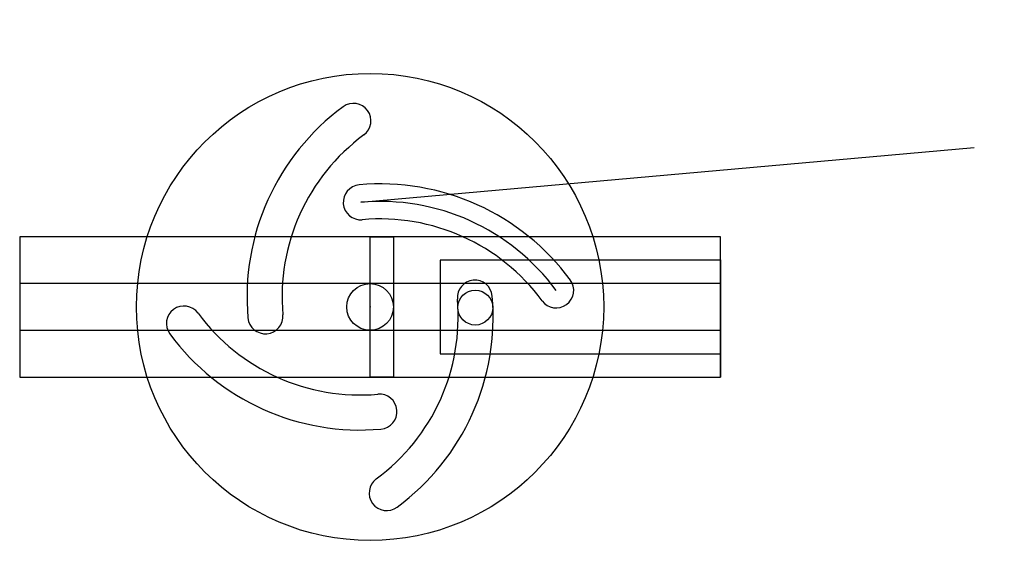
# Model space of a CAD drawing. Header units: centimetres. Extents: x -7.5 to 13.6, y -5.4 to 6.2.
import ezdxf

# ---------------------------------------------------------------- set-up
doc = ezdxf.new("R2010")
doc.units = ezdxf.units.CM
doc.header["$MEASUREMENT"] = 0
for name, color, linetype in [('Base_Sketch1', 7, 'Continuous'), ('Base_Sketch2', 7, 'Continuous'), ('Cam_Sketch1', 7, 'Continuous'), ('Follower_Sketch1', 7, 'Continuous'), ('Follower_Sketch2', 7, 'Continuous')]:
    doc.layers.add(name, color=color, linetype=linetype)

# ---------------------------------------------------------------- blocks, each defined once
blk = doc.blocks.new('Cam')
at = {"layer": 'Cam_Sketch1'}
blk.add_line((0, 2.25), (13.184, 2.25), dxfattribs=at)
for radius in [5, 0.5]:
    blk.add_circle((0, 0), radius, dxfattribs=at)
for centre, radius, start, end in [((2.431, 0), 5.056, 121.2845, 180), ((0, 4), 0.375, 301.2845, 121.2845), ((2.431, 0), 4.306, 121.2845, 180), ((0, 2.25), 0.375, 90, 270), ((0, -2.431), 5.056, 31.2845, 90), ((0, -2.431), 4.681, 31.2845, 90), ((0, -2.431), 4.306, 31.2845, 90), ((-4, 0), 0.375, 31.2845, 211.2845), ((2.25, 0), 0.375, 0, 180), ((0, 2.431), 4.306, 211.2845, 270), ((-2.431, 0), 4.306, 301.2845, 0), ((-2.431, 0), 5.056, 301.2845, 360), ((4, 0), 0.375, 211.2845, 31.2845), ((0, 2.431), 5.056, 211.2845, 270), ((-2.25, 0), 0.375, 180, 0), ((0, -2.25), 0.375, 270, 90), ((0, -4), 0.375, 121.2845, 301.2845)]:
    blk.add_arc(centre, radius, start, end, dxfattribs=at)
blk.add_point((0, 0), dxfattribs=at)
blk = doc.blocks.new('Base')
at = {"layer": 'Base_Sketch1'}
for p, q in [((-7.5, 1.5), (-7.5, -1.5)), ((7.5, 1.5), (-7.5, 1.5)), ((0, 1.5), (0.5, 1.5)), ((0, -1.5), (0, 1.5)), ((0.5, 1.5), (0.5, -1.5)), ((7.5, -1.5), (7.5, 1.5)), ((-7.5, 0.5), (-7.5, -0.5)), ((7.5, 0.5), (-7.5, 0.5)), ((7.5, -0.5), (7.5, 0.5)), ((-7.5, -0.5), (7.5, -0.5)), ((-7.5, -1.5), (7.5, -1.5)), ((0.5, -1.5), (0, -1.5))]:
    blk.add_line(p, q, dxfattribs=at)
blk.add_point((0, 0), dxfattribs=at)
at = {"layer": 'Base_Sketch2'}
for p, q in [((7.5, 1, -1.5), (7.5, -1, -1.5)), ((7.5, 1, -0.5), (7.5, 1, -1.5)), ((7.5, -1, -0.5), (7.5, 1, -0.5)), ((7.5, -0.5), (7.5, -1.5)), ((7.5, -0.5, -2), (7.5, -0.5)), ((7.5, -1.5, -2), (7.5, -0.5, -2)), ((7.5, -1, -1.5), (7.5, -1, -0.5)), ((7.5, -1.5), (7.5, -1.5, -2))]:
    blk.add_line(p, q, dxfattribs=at)
blk.add_point((7.5, 0), dxfattribs=at)
blk = doc.blocks.new('Follower')
at = {"layer": 'Follower_Sketch1'}
for p, q in [((7.5, -1, -1.5), (7.5, 1, -1.5)), ((7.5, 1, -0.5), (7.5, -1, -0.5)), ((7.5, 1, -1.5), (7.5, 1, -0.5)), ((7.5, -1, -0.5), (7.5, -0.5, -0.5)), ((7.5, -0.5), (7.5, -1)), ((7.5, -0.5, -0.5), (7.5, -0.5)), ((7.5, -1), (7.5, -1, -0.5)), ((7.5, -1, -0.5), (7.5, -1, -1.5))]:
    blk.add_line(p, q, dxfattribs=at)
for p in [(7.5, 1, -0.5), (7.5, 0), (7.5, -1, -1.5)]:
    blk.add_point(p, dxfattribs=at)
at = {"layer": 'Follower_Sketch2'}
for p, q in [((1.5, 1, -0.5), (1.5, -1, -0.5)), ((7.5, 1, -0.5), (1.5, 1, -0.5)), ((7.5, -1, -0.5), (7.5, 1, -0.5)), ((1.5, -1, -0.5), (7.5, -1, -0.5))]:
    blk.add_line(p, q, dxfattribs=at)
blk.add_circle((2.25, -0.012, -0.5), 0.375, dxfattribs=at)
blk.add_point((0, 0, -0.5), dxfattribs=at)

msp = doc.modelspace()

# ---------------------------------------------------------------- block references
at = {"rotation": 5.092872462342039}
msp.add_blockref('Cam', (0, 0), dxfattribs=at)
for name in ['Base', 'Follower']:
    msp.add_blockref(name, (0, 0))

doc.saveas('drawing.dxf')
